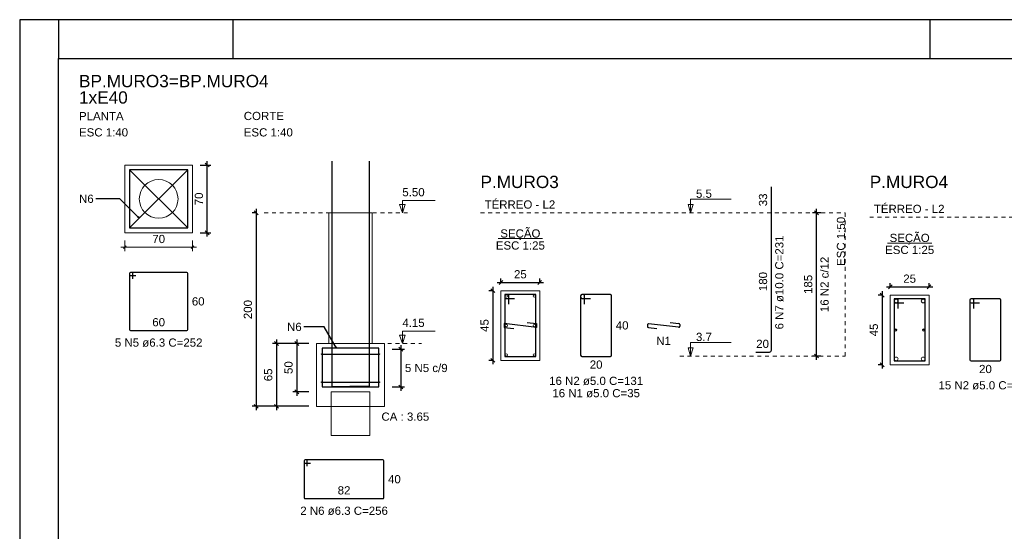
# Model space of a CAD drawing. Header units: millimetres. Extents: x 10 to 1250, y -62 to 528.
# Tile 117 of 193: x 167 to 193, y 179 to 193. Entities that reach past the tile are written whole.
import ezdxf

# ---------------------------------------------------------------- set-up
doc = ezdxf.new("R2010")
doc.units = ezdxf.units.MM
doc.header["$LTSCALE"] = 0.05
doc.linetypes.add('DOT', pattern=[6.35, 0, -6.35])
for name, color, linetype, lineweight in [('Descrição da armadura', 7, 'Continuous', 5), ('DT-Barras na forma', 2, 'Continuous', 30), ('DT-Barras no corte', 5, 'Continuous', 5), ('DT-Barras rebatidas', 2, 'Continuous', 30), ('DT-Cotas', 9, 'Continuous', 5), ('DT-Forma', 5, 'Continuous', 5), ('DT-Pontilhado', 9, 'DOT', 5), ('DT-Textos', 7, 'Continuous', 5), ('DT-Título', 3, 'Continuous', 20), ('Textos armaduras', 7, 'Continuous', 5)]:
    doc.layers.add(name, color=color, linetype=linetype, lineweight=lineweight)
doc.layers.add('FOLHA_PADRÃO', color=7, linetype='Continuous')
doc.styles.add('Arial', font='arial.ttf')
doc.styles.get("Standard").update_dxf_attribs({"font": 'arial.ttf'})
doc.dimstyles.get("Standard").update_dxf_attribs({"dimtxt": 0.18, "dimasz": 0.18, "dimexe": 0.18, "dimexo": 0.0625, "dimgap": 0.1, "dimtad": 1, "dimzin": 0, "dimdsep": 46, "dimtxsty": 'Standard', "dimblk": 'OBLIQUE', "dimcen": 0.1, "dimadec": 0, "dimazin": 0, "dimtfac": 1, "dimtofl": 0, "dimtmove": 0, "dimatfit": 3, "dimldrblk": 'OBLIQUE', "dimfxl": 1, "dimtolj": 1, "dimtzin": 0, "dimarcsym": 1})
doc.dimstyles.new('UM_25.000000', dxfattribs={"dimtxt": 0.18, "dimasz": 0.1, "dimexe": 0.1, "dimexo": 0.2, "dimgap": 0, "dimtad": 1, "dimtih": 1, "dimtoh": 1, "dimdec": 1, "dimlfac": 25, "dimzin": 0, "dimdsep": 46, "dimtxsty": 'Standard', "dimcen": 0.09, "dimdle": 0.1, "dimadec": 1, "dimazin": 2, "dimtfac": 1, "dimtdec": 4, "dimtofl": 0, "dimtmove": 0, "dimatfit": 3, "dimfxl": 1, "dimtolj": 1, "dimarcsym": 0})
doc.dimstyles.new('UM_40.000000', dxfattribs={"dimtxt": 0.18, "dimasz": 0.1, "dimexe": 0.1, "dimexo": 0.2, "dimgap": 0, "dimtad": 1, "dimtih": 1, "dimtoh": 1, "dimdec": 1, "dimlfac": 40, "dimzin": 0, "dimdsep": 46, "dimtxsty": 'Standard', "dimcen": 0.09, "dimdle": 0.1, "dimadec": 1, "dimazin": 2, "dimtfac": 1, "dimtdec": 4, "dimtofl": 0, "dimtmove": 0, "dimatfit": 3, "dimfxl": 1, "dimtolj": 1, "dimarcsym": 0})
doc.dimstyles.new('UM_50.000000', dxfattribs={"dimtxt": 0.18, "dimasz": 0.1, "dimexe": 0.1, "dimexo": 0.2, "dimgap": 0.1, "dimtad": 1, "dimdec": 1, "dimlfac": 50, "dimzin": 0, "dimdsep": 46, "dimtxsty": 'Standard', "dimblk": 'OBLIQUE', "dimcen": 0.09, "dimdle": 0.1, "dimadec": 1, "dimazin": 2, "dimtfac": 1, "dimtdec": 1, "dimtofl": 0, "dimtmove": 0, "dimatfit": 3, "dimldrblk": 'OBLIQUE', "dimfxl": 1, "dimtolj": 1, "dimarcsym": 1})

# ---------------------------------------------------------------- blocks, each defined once
blk = doc.blocks.new('A1EST. 1500')
at = {"layer": 'FOLHA_PADRÃO', "color": 1, "linetype": 'Continuous'}
for p, q in [((0, 59.4), (0, 0)), ((150.008, 59.4), (0, 59.4)), ((1, 59.4), (1, 58.4)), ((5.5, 59.4), (5.5, 58.4)), ((23.5, 59.4), (23.5, 58.4))]:
    blk.add_line(p, q, dxfattribs=at)
at = {"layer": 'FOLHA_PADRÃO', "color": 6, "linetype": 'Continuous'}
blk.add_lwpolyline([(149, 58.4), (149, 1), (1, 1), (1, 58.4), (149, 58.4)], dxfattribs=at)
blk = doc.blocks.new('_Oblique')
at = {"color": 0, "linetype": 'ByBlock', "lineweight": -2}
blk.add_line((-0.5, -0.5), (0.5, 0.5), dxfattribs=at)
blk = doc.blocks.new('*D1492')
at = {"layer": 'Defpoints', "color": 0, "transparency": 16777216}
for p in [(179.646, 185.583), (179.434, 183.783), (179.646, 183.783)]:
    blk.add_point(p, dxfattribs=at)
at = {"layer": 'DT-Cotas', "color": 0, "lineweight": -2, "transparency": 16777216}
for p, q in [((179.446, 185.583), (179.334, 185.583)), ((179.434, 185.683), (179.434, 183.683)), ((179.446, 183.783), (179.334, 183.783))]:
    blk.add_line(p, q, dxfattribs=at)
at = {"layer": 'DT-Cotas', "color": 0, "lineweight": -2, "transparency": 16777216, "xscale": 0.1, "yscale": 0.1, "zscale": 0.1}
for p, rotation in [((179.434, 185.583), 90), ((179.434, 183.783), 270)]:
    blk.add_blockref('_Oblique', p, dxfattribs=dict(at, rotation=rotation))
at = {"layer": 'DT-Cotas', "transparency": 16777216, "insert": (179.222, 184.683), "char_height": 0.2118, "attachment_point": 5, "rotation": 90, "style": 'Arial'}
blk.add_mtext('\\A1;45', dxfattribs=at)
blk = doc.blocks.new('*D1493')
at = {"layer": 'Defpoints', "color": 0, "transparency": 16777216}
for p in [(179.646, 185.583), (180.646, 185.794), (180.646, 185.583)]:
    blk.add_point(p, dxfattribs=at)
at = {"layer": 'DT-Cotas', "color": 0, "lineweight": -2, "transparency": 16777216}
for p, q in [((179.646, 185.783), (179.646, 185.894)), ((180.646, 185.783), (180.646, 185.894)), ((179.546, 185.794), (180.746, 185.794))]:
    blk.add_line(p, q, dxfattribs=at)
at = {"layer": 'DT-Cotas', "color": 0, "lineweight": -2, "transparency": 16777216, "xscale": 0.1, "yscale": 0.1, "zscale": 0.1, "rotation": 180}
blk.add_blockref('_Oblique', (179.646, 185.794), dxfattribs=at)
at = {"layer": 'DT-Cotas', "color": 0, "lineweight": -2, "transparency": 16777216, "xscale": 0.1, "yscale": 0.1, "zscale": 0.1}
blk.add_blockref('_Oblique', (180.646, 185.794), dxfattribs=at)
at = {"layer": 'DT-Cotas', "transparency": 16777216, "insert": (180.146, 186.006), "char_height": 0.2118, "attachment_point": 5, "rotation": 0.0057, "style": 'Arial'}
blk.add_mtext('\\A1;25', dxfattribs=at)
blk = doc.blocks.new('*D1482')
at = {"layer": 'Defpoints', "color": 0, "transparency": 16777216}
for p in [(187.791, 187.595), (188.108, 187.595), (188.108, 183.895)]:
    blk.add_point(p, dxfattribs=at)
at = {"layer": 'DT-Cotas', "color": 0, "lineweight": -2, "transparency": 16777216}
for p, q in [((187.791, 183.795), (187.791, 187.695)), ((187.908, 187.595), (187.691, 187.595)), ((187.908, 183.895), (187.691, 183.895))]:
    blk.add_line(p, q, dxfattribs=at)
at = {"layer": 'DT-Cotas', "color": 0, "lineweight": -2, "transparency": 16777216, "xscale": 0.1, "yscale": 0.1, "zscale": 0.1}
for p, rotation in [((187.791, 187.595), 90), ((187.791, 183.895), 270)]:
    blk.add_blockref('_Oblique', p, dxfattribs=dict(at, rotation=rotation))
blk = doc.blocks.new('*D1483')
at = {"layer": 'Defpoints', "color": 0, "transparency": 16777216}
for p in [(187.791, 187.595), (188.108, 187.595), (188.108, 183.895)]:
    blk.add_point(p, dxfattribs=at)
at = {"layer": 'DT-Cotas', "color": 0, "lineweight": -2, "transparency": 16777216}
for p, q in [((187.791, 183.795), (187.791, 187.695)), ((187.908, 187.595), (187.691, 187.595)), ((187.908, 183.895), (187.691, 183.895))]:
    blk.add_line(p, q, dxfattribs=at)
at = {"layer": 'DT-Cotas', "color": 0, "lineweight": -2, "transparency": 16777216, "xscale": 0.1, "yscale": 0.1, "zscale": 0.1}
for p, rotation in [((187.791, 187.595), 90), ((187.791, 183.895), 270)]:
    blk.add_blockref('_Oblique', p, dxfattribs=dict(at, rotation=rotation))
blk = doc.blocks.new('*D1484')
at = {"layer": 'Defpoints', "color": 0, "transparency": 16777216}
for p in [(189.697, 185.468), (189.485, 183.668), (189.697, 183.668)]:
    blk.add_point(p, dxfattribs=at)
at = {"layer": 'DT-Cotas', "color": 0, "lineweight": -2, "transparency": 16777216}
for p, q in [((189.497, 185.468), (189.385, 185.468)), ((189.485, 185.568), (189.485, 183.568)), ((189.497, 183.668), (189.385, 183.668))]:
    blk.add_line(p, q, dxfattribs=at)
at = {"layer": 'DT-Cotas', "color": 0, "lineweight": -2, "transparency": 16777216, "xscale": 0.1, "yscale": 0.1, "zscale": 0.1}
for p, rotation in [((189.485, 185.468), 90), ((189.485, 183.668), 270)]:
    blk.add_blockref('_Oblique', p, dxfattribs=dict(at, rotation=rotation))
at = {"layer": 'DT-Cotas', "transparency": 16777216, "insert": (189.273, 184.568), "char_height": 0.2118, "attachment_point": 5, "rotation": 90, "style": 'Arial'}
blk.add_mtext('\\A1;45', dxfattribs=at)
blk = doc.blocks.new('*D1485')
at = {"layer": 'Defpoints', "color": 0, "transparency": 16777216}
for p in [(190.697, 185.68), (189.697, 185.468), (190.697, 185.468)]:
    blk.add_point(p, dxfattribs=at)
at = {"layer": 'DT-Cotas', "color": 0, "lineweight": -2, "transparency": 16777216}
for p, q in [((189.597, 185.68), (190.797, 185.68)), ((189.697, 185.668), (189.697, 185.78)), ((190.697, 185.668), (190.697, 185.78))]:
    blk.add_line(p, q, dxfattribs=at)
at = {"layer": 'DT-Cotas', "color": 0, "lineweight": -2, "transparency": 16777216, "xscale": 0.1, "yscale": 0.1, "zscale": 0.1, "rotation": 180}
blk.add_blockref('_Oblique', (189.697, 185.68), dxfattribs=at)
at = {"layer": 'DT-Cotas', "color": 0, "lineweight": -2, "transparency": 16777216, "xscale": 0.1, "yscale": 0.1, "zscale": 0.1}
blk.add_blockref('_Oblique', (190.697, 185.68), dxfattribs=at)
at = {"layer": 'DT-Cotas', "transparency": 16777216, "insert": (190.197, 185.892), "char_height": 0.2118, "attachment_point": 5, "rotation": 0.0057, "style": 'Arial'}
blk.add_mtext('\\A1;25', dxfattribs=at)
blk = doc.blocks.new('*D1488')
at = {"layer": 'Defpoints', "color": 0, "transparency": 16777216}
for p in [(171.683, 188.829), (172.058, 188.829), (171.683, 187.079)]:
    blk.add_point(p, dxfattribs=at)
at = {"layer": 'DT-Cotas', "color": 0, "lineweight": -2, "transparency": 16777216}
for p, q in [((172.058, 186.979), (172.058, 188.929)), ((171.883, 188.829), (172.158, 188.829)), ((171.883, 187.079), (172.158, 187.079))]:
    blk.add_line(p, q, dxfattribs=at)
at = {"layer": 'DT-Cotas', "color": 0, "lineweight": -2, "transparency": 16777216, "xscale": 0.1, "yscale": 0.1, "zscale": 0.1}
for p, rotation in [((172.058, 188.829), 90), ((172.058, 187.079), 270)]:
    blk.add_blockref('_Oblique', p, dxfattribs=dict(at, rotation=rotation))
at = {"layer": 'DT-Cotas', "transparency": 16777216, "insert": (171.847, 187.954), "char_height": 0.2118, "attachment_point": 5, "rotation": 90, "style": 'Arial'}
blk.add_mtext('\\A1;70', dxfattribs=at)
blk = doc.blocks.new('*D1489')
at = {"layer": 'Defpoints', "color": 0, "transparency": 16777216}
for p in [(174.885, 184.22), (174.373, 182.97), (174.885, 182.97)]:
    blk.add_point(p, dxfattribs=at)
at = {"layer": 'DT-Cotas', "color": 0, "lineweight": -2, "transparency": 16777216}
for p, q in [((174.373, 184.32), (174.373, 182.87)), ((174.685, 184.22), (174.273, 184.22)), ((174.685, 182.97), (174.273, 182.97))]:
    blk.add_line(p, q, dxfattribs=at)
at = {"layer": 'DT-Cotas', "color": 0, "lineweight": -2, "transparency": 16777216, "xscale": 0.1, "yscale": 0.1, "zscale": 0.1}
for p, rotation in [((174.373, 184.22), 90), ((174.373, 182.97), 270)]:
    blk.add_blockref('_Oblique', p, dxfattribs=dict(at, rotation=rotation))
at = {"layer": 'DT-Cotas', "transparency": 16777216, "insert": (174.162, 183.595), "char_height": 0.2118, "attachment_point": 5, "rotation": 90, "style": 'Arial'}
blk.add_mtext('\\A1;50', dxfattribs=at)
blk = doc.blocks.new('*D1490')
at = {"layer": 'Defpoints', "color": 0, "transparency": 16777216}
for p in [(174.885, 184.22), (173.848, 182.595), (174.885, 182.595)]:
    blk.add_point(p, dxfattribs=at)
at = {"layer": 'DT-Cotas', "color": 0, "lineweight": -2, "transparency": 16777216}
for p, q in [((173.848, 184.32), (173.848, 182.495)), ((174.685, 184.22), (173.748, 184.22)), ((174.685, 182.595), (173.748, 182.595))]:
    blk.add_line(p, q, dxfattribs=at)
at = {"layer": 'DT-Cotas', "color": 0, "lineweight": -2, "transparency": 16777216, "xscale": 0.1, "yscale": 0.1, "zscale": 0.1}
for p, rotation in [((173.848, 184.22), 90), ((173.848, 182.595), 270)]:
    blk.add_blockref('_Oblique', p, dxfattribs=dict(at, rotation=rotation))
at = {"layer": 'DT-Cotas', "transparency": 16777216, "insert": (173.637, 183.407), "char_height": 0.2118, "attachment_point": 5, "rotation": 90, "style": 'Arial'}
blk.add_mtext('\\A1;65', dxfattribs=at)
blk = doc.blocks.new('*D1491')
at = {"layer": 'Defpoints', "color": 0, "transparency": 16777216}
for p in [(173.535, 187.595), (173.323, 182.595), (174.885, 182.595)]:
    blk.add_point(p, dxfattribs=at)
at = {"layer": 'DT-Cotas', "color": 0, "lineweight": -2, "transparency": 16777216}
for p, q in [((173.323, 187.695), (173.323, 182.495)), ((173.335, 187.595), (173.223, 187.595)), ((174.685, 182.595), (173.223, 182.595))]:
    blk.add_line(p, q, dxfattribs=at)
at = {"layer": 'DT-Cotas', "color": 0, "lineweight": -2, "transparency": 16777216, "xscale": 0.1, "yscale": 0.1, "zscale": 0.1}
for p, rotation in [((173.323, 187.595), 90), ((173.323, 182.595), 270)]:
    blk.add_blockref('_Oblique', p, dxfattribs=dict(at, rotation=rotation))
at = {"layer": 'DT-Cotas', "transparency": 16777216, "insert": (173.112, 185.095), "char_height": 0.2118, "attachment_point": 5, "rotation": 90, "style": 'Arial'}
blk.add_mtext('\\A1;200', dxfattribs=at)
blk = doc.blocks.new('*D1501')
at = {"layer": 'Defpoints', "color": 0, "transparency": 16777216}
for p in [(176.635, 184.071), (176.635, 183.095), (177.059, 183.095)]:
    blk.add_point(p, dxfattribs=at)
at = {"layer": 'DT-Cotas', "color": 0, "lineweight": -2, "transparency": 16777216}
for p, q in [((176.835, 184.071), (177.159, 184.071)), ((177.059, 184.171), (177.059, 182.995)), ((176.835, 183.095), (177.159, 183.095))]:
    blk.add_line(p, q, dxfattribs=at)
at = {"layer": 'DT-Cotas', "color": 0, "lineweight": -2, "transparency": 16777216, "xscale": 0.1, "yscale": 0.1, "zscale": 0.1}
for p, rotation in [((177.059, 184.071), 90), ((177.059, 183.095), 270)]:
    blk.add_blockref('_Oblique', p, dxfattribs=dict(at, rotation=rotation))

msp = doc.modelspace()

# ---------------------------------------------------------------- linework, layer by layer
at = {"layer": 'DT-Barras na forma'}
for p, q in [((170.0663, 188.6961), (171.5506, 187.2118)), ((170.0663, 187.2118), (171.5506, 188.6961)), ((175.018, 183.946), (176.5023, 183.946)), ((175.018, 183.2197), (176.5023, 183.2197))]:
    msp.add_line(p, q, dxfattribs=at)
for points in [[(175.2759, 188.9289), (175.2759, 183.1072), (175.7759, 183.1072)], [(176.2444, 188.9289), (176.2444, 183.1072), (175.7444, 183.1072)], [(179.8461, 185.2326), (179.8461, 185.4826), (179.7461, 185.4826), (179.7461, 183.8826), (180.5461, 183.8826), (180.5461, 185.4826), (179.7461, 185.4826), (179.7461, 185.3826), (179.9961, 185.3826)], [(189.8969, 185.1182), (189.8969, 185.3682), (189.7969, 185.3682), (189.7969, 183.7682), (190.5969, 183.7682), (190.5969, 185.3682), (189.7969, 185.3682), (189.7969, 185.2682), (190.0469, 185.2682)], [(180.3178, 184.7621), (180.5661, 184.7326), (180.5661, 184.6326), (179.7261, 184.7326), (179.7261, 184.6326), (179.9743, 184.603)], [(175.0259, 183.0947), (176.4944, 183.0947), (176.4944, 184.0947), (175.0259, 184.0947), (175.0259, 183.0947)]]:
    msp.add_lwpolyline(points, dxfattribs=at)
msp.add_lwpolyline([(170.0585, 188.7039), (170.0585, 187.2039), (171.5585, 187.2039), (171.5585, 188.7039), (170.0585, 188.7039)], close=True, dxfattribs=at)
for centre, radius in [((170.0663, 188.6961), 0.00788), ((171.5506, 188.6961), 0.00788), ((170.0663, 187.2118), 0.00788), ((171.5506, 187.2118), 0.00788), ((175.018, 183.946), 0.00788), ((176.5023, 183.946), 0.00788), ((175.018, 183.2197), 0.00788), ((175.0259, 183.0947), 0.000197), ((175.0259, 183.0947), 0.000197), ((176.5023, 183.2197), 0.00788)]:
    msp.add_circle(centre, radius, dxfattribs=at)
at = {"layer": 'DT-Barras no corte'}
for p, q in [((189.8009, 184.5682), (189.8729, 184.5682)), ((190.5209, 184.5682), (190.5929, 184.5682))]:
    msp.add_line(p, q, dxfattribs=at)
for centre, radius in [((179.7861, 185.4426), 0.03), ((180.5061, 185.4426), 0.03), ((189.8489, 185.3162), 0.048), ((190.5449, 185.3162), 0.048), ((179.7861, 184.6826), 0.03), ((180.5061, 184.6826), 0.03), ((189.8369, 184.5682), 0.03), ((190.5569, 184.5682), 0.03), ((179.7861, 183.9226), 0.03), ((180.5061, 183.9226), 0.03), ((189.8489, 183.8202), 0.048), ((190.5449, 183.8202), 0.048)]:
    msp.add_circle(centre, radius, dxfattribs=at)
at = {"layer": 'DT-Barras rebatidas'}
for p, q in [((186.6258, 187.5947), (186.6258, 188.2618)), ((186.6258, 184.0447), (186.6258, 187.5947)), ((170.0585, 186.0303), (170.0585, 184.5776)), ((170.0585, 186.0303), (170.0585, 185.9988)), ((170.1136, 186.0539), (170.0821, 186.0539)), ((171.5348, 186.0539), (170.0821, 186.0539)), ((170.0821, 185.9752), (170.2228, 185.9752)), ((170.1372, 185.8896), (170.1372, 186.0303)), ((171.5585, 184.5776), (171.5585, 186.0303)), ((181.703, 185.4526), (181.703, 183.9126)), ((181.703, 185.4526), (181.703, 185.4126)), ((181.773, 185.4826), (181.733, 185.4826)), ((182.473, 185.4826), (181.733, 185.4826)), ((181.733, 185.3826), (181.953, 185.3826)), ((181.803, 185.2326), (181.803, 185.4526)), ((182.503, 183.9126), (182.503, 185.4526)), ((191.7538, 185.3382), (191.7538, 183.7982)), ((191.7538, 185.3382), (191.7538, 185.2982)), ((191.8238, 185.3682), (191.7838, 185.3682)), ((192.5238, 185.3682), (191.7838, 185.3682)), ((191.8538, 185.1182), (191.8538, 185.3382)), ((192.5538, 183.7982), (192.5538, 185.3382)), ((191.7838, 185.2682), (192.0038, 185.2682)), ((183.4251, 184.6988), (183.4251, 184.6592)), ((183.4515, 184.6294), (183.6733, 184.603)), ((184.2315, 184.6366), (183.4586, 184.7286)), ((184.0168, 184.7621), (184.2386, 184.7357)), ((184.2651, 184.7059), (184.2651, 184.6663)), ((170.0821, 184.5539), (171.5348, 184.5539)), ((181.733, 183.8826), (182.473, 183.8826)), ((186.2258, 183.9947), (186.5758, 183.9947)), ((191.7838, 183.7682), (192.5238, 183.7682)), ((174.5662, 181.1856), (174.5662, 180.2329)), ((174.5662, 181.1856), (174.5662, 181.1541)), ((174.6213, 181.2093), (174.5898, 181.2093)), ((176.5998, 181.2093), (174.5898, 181.2093)), ((174.5898, 181.1305), (174.7306, 181.1305)), ((174.6449, 181.0449), (174.6449, 181.1856)), ((176.6234, 180.2329), (176.6234, 181.1856)), ((174.5898, 180.2093), (176.5998, 180.2093))]:
    msp.add_line(p, q, dxfattribs=at)
for centre, radius, start, end in [((170.0821, 186.0303), 0.0236, 90, 180), ((170.0821, 186.0303), 0.0236, 90, 180), ((170.0821, 185.9988), 0.0236, 180, 270), ((170.1136, 186.0303), 0.0236, 0, 90), ((171.5348, 186.0303), 0.0236, 0, 90), ((181.733, 185.4526), 0.03, 90, 180), ((181.733, 185.4526), 0.03, 90, 180), ((181.733, 185.4126), 0.03, 180, 270), ((181.773, 185.4526), 0.03, 0, 90), ((182.473, 185.4526), 0.03, 0, 90), ((191.7838, 185.3382), 0.03, 90, 180), ((191.7838, 185.3382), 0.03, 90, 180), ((191.8238, 185.3382), 0.03, 0, 90), ((192.5238, 185.3382), 0.03, 0, 90), ((191.7838, 185.2982), 0.03, 180, 270), ((170.0821, 184.5776), 0.0236, 180, 270), ((171.5348, 184.5776), 0.0236, 270, 0), ((183.4551, 184.6988), 0.03, 83.21103, 180), ((183.4551, 184.6592), 0.03, 180, 263.21103), ((184.2351, 184.6663), 0.03, 263.21103, 0), ((184.2351, 184.7059), 0.03, 0, 83.21103), ((181.733, 183.9126), 0.03, 180, 270), ((182.473, 183.9126), 0.03, 270, 0), ((186.5758, 184.0447), 0.05, 270, 0), ((191.7838, 183.7982), 0.03, 180, 270), ((192.5238, 183.7982), 0.03, 270, 0), ((174.5898, 181.1856), 0.0236, 90, 180), ((174.5898, 181.1856), 0.0236, 90, 180), ((174.5898, 181.1541), 0.0236, 180, 270), ((174.6213, 181.1856), 0.0236, 0, 90), ((176.5998, 181.1856), 0.0236, 0, 90), ((174.5898, 180.2329), 0.0236, 180, 270), ((176.5998, 180.2329), 0.0236, 270, 0)]:
    msp.add_arc(centre, radius, start, end, dxfattribs=at)
at = {"layer": 'DT-Cotas'}
for p, q in [((169.9335, 186.8789), (169.9335, 186.6039)), ((171.6835, 186.8789), (171.6835, 186.6039)), ((169.8335, 186.7039), (171.7835, 186.7039)), ((169.9688, 186.7393), (169.8981, 186.6686)), ((171.7188, 186.7393), (171.6481, 186.6686))]:
    msp.add_line(p, q, dxfattribs=at)
at = {"layer": 'DT-Forma'}
for points in [[(169.9335, 188.8289), (169.9335, 187.0789), (171.6835, 187.0789), (171.6835, 188.8289), (169.9335, 188.8289)], [(175.1977, 184.2197), (175.1977, 187.5947), (176.3227, 187.5947), (176.3227, 184.2197), (175.1977, 184.2197)], [(179.6461, 183.7826), (180.6461, 183.7826), (180.6461, 185.5826), (179.6461, 185.5826), (179.6461, 183.7826)], [(189.6969, 183.6682), (190.6969, 183.6682), (190.6969, 185.4682), (189.6969, 185.4682), (189.6969, 183.6682)], [(174.8852, 184.2197), (174.8852, 182.5947), (176.6352, 182.5947), (176.6352, 184.2197), (174.8852, 184.2197)], [(175.2602, 181.8447), (175.2602, 182.9697), (176.2602, 182.9697), (176.2602, 181.8447), (175.2602, 181.8447)]]:
    msp.add_lwpolyline(points, close=True, dxfattribs=at)
msp.add_circle((170.8085, 187.9539), 0.5, dxfattribs=at)
at = {"layer": 'DT-Pontilhado', "ltscale": 0.2}
for p, q in [((173.5352, 187.5947), (177.2352, 187.5947)), ((179.1166, 187.5947), (188.532, 187.5947)), ((188.532, 187.5947), (188.532, 183.8947)), ((189.1674, 187.4803), (198.4942, 187.4803)), ((176.3227, 184.2197), (177.5935, 184.2197)), ((184.2651, 183.8947), (188.532, 183.8947))]:
    msp.add_line(p, q, dxfattribs=at)
at = {"layer": 'DT-Textos'}
for p, q in [((179.5739, 186.9275), (180.7183, 186.9275)), ((189.6247, 186.8132), (190.7691, 186.8132))]:
    msp.add_line(p, q, dxfattribs=at)
for points in [[(177.0993, 187.5947), (177.0993, 187.9124), (177.9465, 187.9124)], [(184.5404, 187.5947), (184.604, 187.8065), (184.4769, 187.8065), (184.5404, 187.5947), (184.5404, 187.9447), (185.5904, 187.9447)], [(177.0993, 184.2197), (177.0993, 184.5374), (177.9465, 184.5374)], [(184.5404, 183.8947), (184.604, 184.1065), (184.4769, 184.1065), (184.5404, 183.8947), (184.5404, 184.2447), (185.5904, 184.2447)]]:
    msp.add_lwpolyline(points, dxfattribs=at)
for points in [[(177.1699, 187.8065), (177.0993, 187.5947), (177.0287, 187.8065), (177.1699, 187.8065)], [(177.1699, 184.4315), (177.0993, 184.2197), (177.0287, 184.4315), (177.1699, 184.4315)]]:
    msp.add_lwpolyline(points, close=True, dxfattribs=at)

# ---------------------------------------------------------------- block references
msp.add_blockref('A1EST. 1500', (167.22, 133.1843))

# ---------------------------------------------------------------- texts
at = {"layer": 'Descrição da armadura', "linetype": 'Continuous', "char_height": 0.2118, "attachment_point": 8, "rotation": 90, "line_spacing_factor": 0.798, "style": 'Arial'}
for s, insert, width in [('6 N7 ø10.0 C=231', (186.9435, 185.7947), 4.8647), ('16 N2 c/12', (188.1084, 185.7447), 2.869342)]:
    msp.add_mtext(s, dxfattribs=dict(at, insert=insert, width=width))
at = {"layer": 'Descrição da armadura', "linetype": 'Continuous', "char_height": 0.2118, "attachment_point": 8, "line_spacing_factor": 0.798, "style": 'Arial'}
for s, insert, width in [('5 N5 ø6.3 C=252', (170.8085, 184.1303), 4.534748), ('N1', (183.8451, 184.1794), 0.758398), ('5 N5 c/9', (177.717, 183.4769), 2.182102), ('16 N2 ø5.0 C=131', (182.103, 183.1413), 4.8647), ('15 N2 ø5.0 C=131', (192.1538, 183.0269), 4.8647), ('16 N1 ø5.0 C=35', (182.103, 182.8236), 4.478645), ('2 N6 ø6.3 C=256', (175.5948, 179.7857), 4.534748)]:
    msp.add_mtext(s, dxfattribs=dict(at, insert=insert, width=width))
at = {"layer": 'DT-Cotas', "linetype": 'Continuous', "char_height": 0.2118, "line_spacing_factor": 0.798, "style": 'Arial'}
for s, insert, width, attachment_point in [('N6', (169.1305, 187.848), 0.758398, 9), ('70', (170.8085, 186.8098), 0.651741, 8), ('N6', (174.5008, 184.539), 0.758398, 9)]:
    msp.add_mtext(s, dxfattribs=dict(at, insert=insert, width=width, attachment_point=attachment_point))
at = {"layer": 'DT-Cotas', "linetype": 'Continuous', "insert": (187.6848, 185.7447), "char_height": 0.2118, "width": 0.989858, "attachment_point": 8, "rotation": 90, "line_spacing_factor": 0.798, "style": 'Arial'}
msp.add_mtext('185', dxfattribs=at)
at = {"layer": 'DT-Textos', "attachment_point": 7, "line_spacing_factor": 0.798, "style": 'Arial'}
for s, insert, char_height, width in [('1xE40', (168.7513, 190.4115), 0.3177, 2.768993), ('PLANTA', (168.7513, 189.9879), 0.2118, 2.279377), ('CORTE', (173.0057, 189.9879), 0.2118, 2.050781), ('ESC 1:40', (168.7513, 189.5643), 0.2118, 2.507973), ('ESC 1:40', (173.0057, 189.5643), 0.2118, 2.507973), ('5.50', (177.0993, 188.0183), 0.2118, 1.140404), ('5.5', (184.6804, 187.9797), 0.2118, 0.814533), ('4.15', (177.0993, 184.6433), 0.2118, 1.140404), ('3.7', (184.6804, 184.2797), 0.2118, 0.814533), ('CA : 3.65', (176.5602, 182.2197), 0.2118, 2.442741)]:
    msp.add_mtext(s, dxfattribs=dict(at, insert=insert, char_height=char_height, width=width))
at = {"layer": 'DT-Textos', "linetype": 'Continuous', "char_height": 0.2118, "line_spacing_factor": 0.798, "style": 'Arial'}
for s, insert, width, attachment_point in [('TÉRREO - L2', (179.2225, 187.7006), 3.614044, 7), ('TÉRREO - L2', (189.2733, 187.5862), 3.614044, 7), ('SEÇÃO', (180.1463, 186.8898), 2.051353, 8), ('SEÇÃO', (190.1973, 186.7748), 2.051353, 8), ('ESC 1:25', (180.1461, 186.6416), 2.507973, 8), ('ESC 1:25', (190.1969, 186.5272), 2.507973, 8)]:
    msp.add_mtext(s, dxfattribs=dict(at, insert=insert, width=width, attachment_point=attachment_point))
at = {"layer": 'DT-Textos', "linetype": 'Continuous', "insert": (188.532, 187.4888), "char_height": 0.2118, "width": 2.507973, "attachment_point": 9, "rotation": 90, "line_spacing_factor": 0.798, "style": 'Arial'}
msp.add_mtext('ESC 1:50', dxfattribs=at)
at = {"layer": 'DT-Título', "insert": (168.7513, 190.8351), "char_height": 0.3177, "width": 10.771751, "attachment_point": 7, "line_spacing_factor": 0.798, "style": 'Arial'}
msp.add_mtext('BP.MURO3=BP.MURO4', dxfattribs=at)
at = {"layer": 'DT-Título', "linetype": 'Continuous', "char_height": 0.3177, "width": 4.449368, "attachment_point": 7, "line_spacing_factor": 0.798, "style": 'Arial'}
for s, insert in [('P.MURO3', (179.1166, 188.2301)), ('P.MURO4', (189.1674, 188.2301))]:
    msp.add_mtext(s, dxfattribs=dict(at, insert=insert))
at = {"layer": 'Textos armaduras', "linetype": 'Continuous', "char_height": 0.2118, "attachment_point": 7, "rotation": 90, "line_spacing_factor": 0.798, "style": 'Arial'}
for s, insert, width in [('33', (186.5199, 187.7633), 0.659905), ('180', (186.5199, 185.5722), 0.989858)]:
    msp.add_mtext(s, dxfattribs=dict(at, insert=insert, width=width))
at = {"layer": 'Textos armaduras', "linetype": 'Continuous', "char_height": 0.2118, "width": 0.659905, "attachment_point": 7, "line_spacing_factor": 0.798, "style": 'Arial'}
for s, insert in [('60', (171.6644, 185.198)), ('60', (170.6435, 184.6598)), ('40', (182.6089, 184.5767)), ('20', (186.2358, 184.1006)), ('20', (181.938, 183.5649)), ('20', (191.9889, 183.4505)), ('40', (176.7293, 180.6034)), ('82', (175.4298, 180.3152))]:
    msp.add_mtext(s, dxfattribs=dict(at, insert=insert))

# ---------------------------------------------------------------- dimensions: what is measured, and where the dimension line sits
at = {"layer": 'DT-Cotas'}
for base, p1, p2, dimstyle, override, picture, middle in [((172.0585, 188.8289), (171.6835, 187.0789), (171.6835, 188.8289), 'UM_40.000000', {"dimtxt": 0.2118, "dimasz": 0.1, "dimexe": 0.1, "dimexo": 0.2, "dimtad": 1, "dimtih": 0, "dimtoh": 0, "dimdec": 1, "dimlfac": 40, "dimzin": 8, "dimtxsty": 'Arial', "dimblk": 'Oblique', "dimblk1": 'Oblique', "dimblk2": 'Oblique', "dimsah": 1, "dimdle": 0.1, "dimse1": 0, "dimse2": 0, "dimclrt": 256, "dimadec": 1, "dimazin": 3, "dimtmove": 2, "dimldrblk": 'Oblique'}, '*D1488', (171.8467, 187.9539)), ((173.3234, 182.5947), (173.5352, 187.5947), (174.8852, 182.5947), 'UM_40.000000', {"dimtxt": 0.2118, "dimasz": 0.1, "dimexe": 0.1, "dimexo": 0.2, "dimtad": 1, "dimtih": 0, "dimtoh": 0, "dimdec": 1, "dimlfac": 40, "dimzin": 8, "dimtxsty": 'Arial', "dimblk": 'Oblique', "dimblk1": 'Oblique', "dimblk2": 'Oblique', "dimsah": 1, "dimdle": 0.1, "dimse1": 0, "dimse2": 0, "dimclrt": 256, "dimadec": 1, "dimazin": 3, "dimtmove": 2, "dimldrblk": 'Oblique'}, '*D1491', (173.1116, 185.0947)), ((179.4343, 183.7826), (179.6461, 185.5826), (179.6461, 183.7826), 'UM_25.000000', {"dimtxt": 0.2118, "dimasz": 0.1, "dimexe": 0.1, "dimexo": 0.2, "dimtad": 1, "dimtih": 0, "dimtoh": 0, "dimdec": 1, "dimlfac": 25, "dimzin": 8, "dimtxsty": 'Arial', "dimblk": 'Oblique', "dimblk1": 'Oblique', "dimblk2": 'Oblique', "dimsah": 1, "dimdle": 0.1, "dimse1": 0, "dimse2": 0, "dimclrt": 256, "dimadec": 1, "dimazin": 3, "dimtmove": 2, "dimldrblk": 'Oblique'}, '*D1492', (179.2225, 184.6826)), ((189.4851, 183.6682), (189.6969, 185.4682), (189.6969, 183.6682), 'UM_25.000000', {"dimtxt": 0.2118, "dimasz": 0.1, "dimexe": 0.1, "dimexo": 0.2, "dimtad": 1, "dimtih": 0, "dimtoh": 0, "dimdec": 1, "dimlfac": 25, "dimzin": 8, "dimtxsty": 'Arial', "dimblk": 'Oblique', "dimblk1": 'Oblique', "dimblk2": 'Oblique', "dimsah": 1, "dimdle": 0.1, "dimse1": 0, "dimse2": 0, "dimclrt": 256, "dimadec": 1, "dimazin": 3, "dimtmove": 2, "dimldrblk": 'Oblique'}, '*D1484', (189.2733, 184.5682)), ((173.8484, 182.5947), (174.8852, 184.2197), (174.8852, 182.5947), 'UM_40.000000', {"dimtxt": 0.2118, "dimasz": 0.1, "dimexe": 0.1, "dimexo": 0.2, "dimtad": 1, "dimtih": 0, "dimtoh": 0, "dimdec": 1, "dimlfac": 40, "dimzin": 8, "dimtxsty": 'Arial', "dimblk": 'Oblique', "dimblk1": 'Oblique', "dimblk2": 'Oblique', "dimsah": 1, "dimdle": 0.1, "dimse1": 0, "dimse2": 0, "dimclrt": 256, "dimadec": 1, "dimazin": 3, "dimtmove": 2, "dimldrblk": 'Oblique'}, '*D1490', (173.6366, 183.4072)), ((174.3734, 182.9697), (174.8852, 184.2197), (174.8852, 182.9697), 'UM_40.000000', {"dimtxt": 0.2118, "dimasz": 0.1, "dimexe": 0.1, "dimexo": 0.2, "dimtad": 1, "dimtih": 0, "dimtoh": 0, "dimdec": 1, "dimlfac": 40, "dimzin": 8, "dimtxsty": 'Arial', "dimblk": 'Oblique', "dimblk1": 'Oblique', "dimblk2": 'Oblique', "dimsah": 1, "dimdle": 0.1, "dimse1": 0, "dimse2": 0, "dimclrt": 256, "dimadec": 1, "dimazin": 3, "dimtmove": 2, "dimldrblk": 'Oblique'}, '*D1489', (174.1616, 183.5947))]:
    dim = msp.add_linear_dim(base=base, p1=p1, p2=p2, angle=90, dimstyle=dimstyle, override=override, dxfattribs=at)
    dim.commit()
    dim.dimension.update_dxf_attribs({"geometry": picture, "text_midpoint": middle, "dimtype": 160, "text_rotation": 90})
for base, p1, p2, dimstyle, override, picture, middle in [((187.7907, 187.5947), (188.1084, 183.8947), (188.1084, 187.5947), 'UM_50.000000', {"dimtxt": 0.2118, "dimasz": 0.1, "dimexe": 0.1, "dimexo": 0.2, "dimtad": 1, "dimtih": 0, "dimtoh": 0, "dimdec": 1, "dimlfac": 50, "dimzin": 8, "dimtxsty": 'Arial', "dimblk": 'Oblique', "dimblk1": 'Oblique', "dimblk2": 'Oblique', "dimsah": 1, "dimdle": 0.1, "dimse1": 0, "dimse2": 0, "dimclrt": 256, "dimadec": 1, "dimazin": 3, "dimtmove": 2, "dimldrblk": 'Oblique'}, '*D1482', (187.5789, 185.7447)), ((187.7907, 187.5947), (188.1084, 183.8947), (188.1084, 187.5947), 'UM_50.000000', {"dimtxt": 0.2118, "dimasz": 0.1, "dimexe": 0.1, "dimexo": 0.2, "dimtad": 1, "dimtih": 0, "dimtoh": 0, "dimdec": 1, "dimlfac": 50, "dimzin": 8, "dimtxsty": 'Arial', "dimblk": 'Oblique', "dimblk1": 'Oblique', "dimblk2": 'Oblique', "dimsah": 1, "dimdle": 0.1, "dimse1": 0, "dimse2": 0, "dimclrt": 256, "dimadec": 1, "dimazin": 3, "dimtmove": 2, "dimldrblk": 'Oblique'}, '*D1483', (187.5789, 185.7447)), ((177.0588, 183.0947), (176.6352, 184.071), (176.6352, 183.0947), 'UM_40.000000', {"dimtxt": 0.2118, "dimasz": 0.1, "dimexe": 0.1, "dimexo": 0.2, "dimtad": 1, "dimtih": 0, "dimtoh": 0, "dimdec": 1, "dimlfac": 40, "dimzin": 8, "dimtxsty": 'Arial', "dimblk": 'Oblique', "dimblk1": 'Oblique', "dimblk2": 'Oblique', "dimsah": 1, "dimdle": 0.1, "dimse1": 0, "dimse2": 0, "dimclrt": 256, "dimadec": 1, "dimazin": 3, "dimtmove": 2, "dimldrblk": 'Oblique'}, '*D1501', (176.847, 183.5828))]:
    dim = msp.add_linear_dim(base=base, p1=p1, p2=p2, angle=90, text=' ', dimstyle=dimstyle, override=override, dxfattribs=at)
    dim.commit()
    dim.dimension.update_dxf_attribs({"geometry": picture, "text_midpoint": middle, "dimtype": 160, "text_rotation": 90})
for base, p1, p2, picture, middle in [((180.6461, 185.7944), (179.6461, 185.5826), (180.6461, 185.5826), '*D1493', (180.1461, 186.0062)), ((190.6969, 185.68), (189.6969, 185.4682), (190.6969, 185.4682), '*D1485', (190.1969, 185.8918))]:
    dim = msp.add_linear_dim(base=base, p1=p1, p2=p2, dimstyle='UM_25.000000', override={"dimtxt": 0.2118, "dimasz": 0.1, "dimexe": 0.1, "dimexo": 0.2, "dimtad": 1, "dimtih": 0, "dimtoh": 0, "dimdec": 1, "dimlfac": 25, "dimzin": 8, "dimtxsty": 'Arial', "dimblk": 'Oblique', "dimblk1": 'Oblique', "dimblk2": 'Oblique', "dimsah": 1, "dimdle": 0.1, "dimse1": 0, "dimse2": 0, "dimclrt": 256, "dimadec": 1, "dimazin": 3, "dimtmove": 2, "dimldrblk": 'Oblique'}, dxfattribs=at)
    dim.commit()
    dim.dimension.update_dxf_attribs({"geometry": picture, "text_midpoint": middle, "dimtype": 160, "text_rotation": 0.00573})

# ---------------------------------------------------------------- leaders
for points in [[(170.3085, 187.4539), (169.8085, 187.9539), (169.1835, 187.9539)], [(175.4009, 184.0947), (175.0832, 184.6449), (174.5537, 184.6449)]]:
    msp.add_leader(points, dimstyle='Standard', override={"dimasz": 0.05, "dimldrblk": 'Closed'}, dxfattribs=at)

doc.saveas('drawing.dxf')
